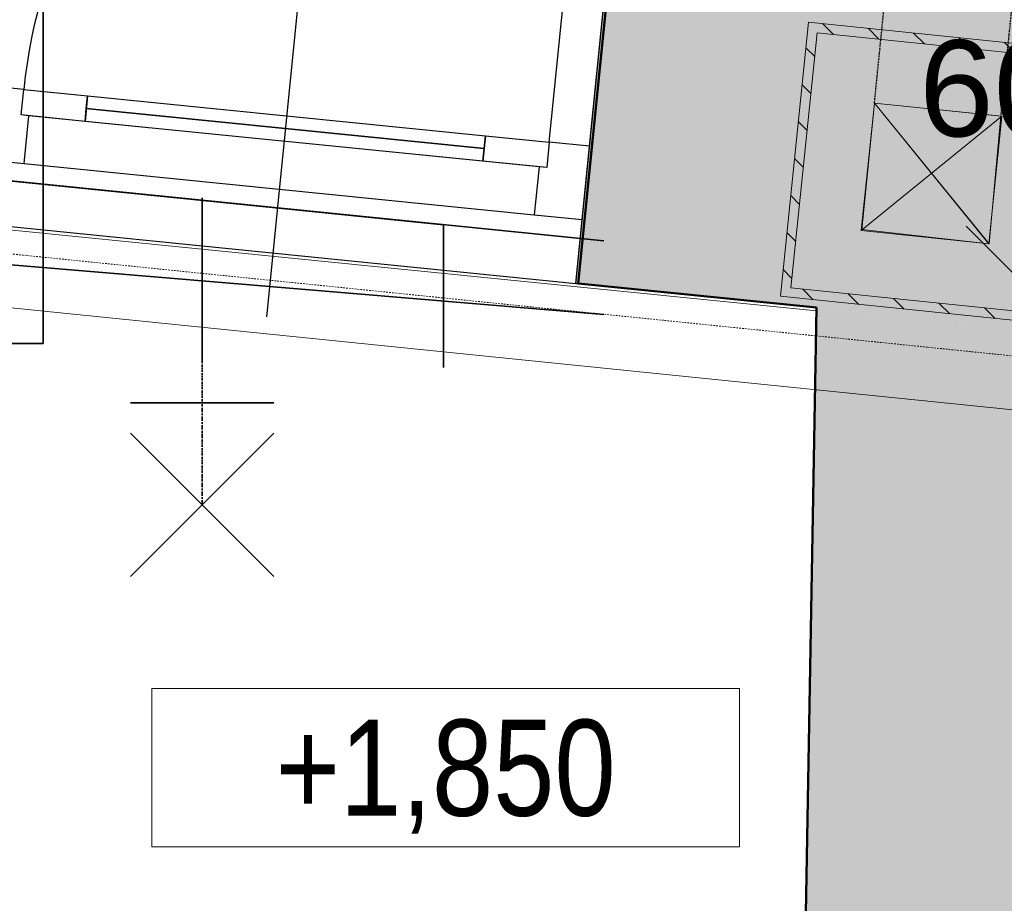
# Model space of a CAD drawing. Header units: millimetres. Extents: x -25972 to 4516, y -2839 to 20217.
# Tile 102 of 114: x -14357 to -12821, y 7850 to 9229. Entities that reach past the tile are written whole.
import ezdxf

# ---------------------------------------------------------------- set-up
doc = ezdxf.new("R2010")
doc.units = ezdxf.units.MM
doc.header["$MEASUREMENT"] = 0
for name, pattern in [('Čerchovaná M', [4.5, 2.5, -0.85, 0.3, -0.85]), ('Čárkovaná M', [4.5, 2.5, -2]), ('Čárkovaná S', [2.5, 1.5, -1])]:
    doc.linetypes.add(name, pattern=pattern)
for name, color, linetype in [('7._POHLED ZÁPADNÍ_1_3D prvky model', 7, 'Continuous'), ('7._POHLED ZÁPADNÍ_1_Anotace - SP', 7, 'Continuous'), ('7._POHLED ZÁPADNÍ_1_Konstrukce - nosné', 7, 'Continuous'), ('7._POHLED ZÁPADNÍ_1_Kóty - SP', 7, 'Continuous'), ('7._POHLED ZÁPADNÍ_1_Nové_3D prvky fasada nove', 7, 'Continuous'), ('7._POHLED ZÁPADNÍ_1_Nové_Otvory – Dveře', 7, 'Continuous'), ('7._POHLED ZÁPADNÍ_1_Nové_Otvory – Značky dveří', 7, 'Continuous'), ('7._POHLED ZÁPADNÍ_1_Nové_Popis', 7, 'Continuous'), ('7._POHLED ZÁPADNÍ_1_Nové_Výplně – Řezové', 7, 'Continuous'), ('7._POHLED ZÁPADNÍ_1_Situace - terén', 7, 'Continuous'), ('7._POHLED ZÁPADNÍ_1_TZB - elektroinstalace', 7, 'Continuous'), ('7._POHLED ZÁPADNÍ_1_TZB - ZTI', 7, 'Continuous'), ('7._POHLED ZÁPADNÍ_1_Výplně - Povrchové', 7, 'Continuous'), ('7._POHLED ZÁPADNÍ_1_Výplně – Řezové', 7, 'Continuous')]:
    doc.layers.add(name, color=color, linetype=linetype)
doc.styles.add('GENEROVANÝ_STYL_2', font='txt')
doc.styles.add('GENEROVANÝ_STYL_3', font='txt')

msp = doc.modelspace()

# ---------------------------------------------------------------- hatches: boundary and pattern name
at = {"layer": '7._POHLED ZÁPADNÍ_1_Nové_Výplně – Řezové', "linetype": 'Continuous', "lineweight": 0, "true_color": 0xf2b2b2}
msp.add_hatch(color=9, dxfattribs=at).paths.add_polyline_path([(-13489.9, 8817.4), (-13486, 8817.1), (-13436.1, 9314.6), (-13439.9, 9314.9)])
at = {"layer": '7._POHLED ZÁPADNÍ_1_Výplně - Povrchové', "linetype": 'Continuous', "lineweight": 13}
h = msp.add_hatch(dxfattribs=at)
h.set_pattern_fill('Zdivo___keramické_0001', color=253, style=0, pattern_type=2)
h.set_pattern_definition([(315, (0, 0), (31.8198, 31.8198), [])])
h.paths.add_polyline_path([(-13170.6, 8797.2), (-12742.9, 8753), (-12698.7, 9180.7), (-13126.5, 9224.9)])
h.paths.add_polyline_path([(-13154.1, 8810.5), (-13113.1, 9208.4), (-12715.2, 9167.4), (-12756.3, 8769.5)], flags=0)
at = {"layer": '7._POHLED ZÁPADNÍ_1_Výplně - Povrchové', "linetype": 'Continuous', "lineweight": 0, "true_color": 0xcbcbcb}
h = msp.add_hatch(color=9, dxfattribs=at)
h.paths.add_polyline_path([(-13154.1, 8810.5), (-12756.3, 8769.5), (-12715.2, 9167.4), (-13113.1, 9208.4)])
h.paths.add_polyline_path([(-13044.4, 8899.7), (-13023.9, 9098.7), (-12824.9, 9078.2), (-12845.5, 8879.2)], flags=0)
h = msp.add_hatch(color=9, dxfattribs=at)
h.paths.add_polyline_path([(-13154.1, 8810.5), (-12756.3, 8769.5), (-12715.2, 9167.4), (-13113.1, 9208.4)])
h.paths.add_polyline_path([(-13044.4, 8899.7), (-13023.9, 9098.7), (-12824.9, 9078.2), (-12845.5, 8879.2)], flags=0)
at = {"layer": '7._POHLED ZÁPADNÍ_1_Výplně – Řezové', "linetype": 'Continuous', "lineweight": 13}
for points in [[(-13436.1, 9314.6), (-13486, 8817.1), (-12669.1, 8735.1), (-12619.2, 9232.6)], [(-13181.1, 4967.7), (-12956.1, 4963.7), (-12957.9, 4863.8), (-12842.9, 4861.7), (-12774.5, 8745.7), (-13114, 8779.7)]]:
    msp.add_hatch(color=254, dxfattribs=at).paths.add_polyline_path(points)

# ---------------------------------------------------------------- linework, layer by layer
at = {"layer": '7._POHLED ZÁPADNÍ_1_3D prvky model', "color": 251, "linetype": 'Continuous', "lineweight": 20, "true_color": 0x6a6a6a, "flags": 128}
msp.add_lwpolyline([(-15534.1, 7635.7), (-13134.9, 7590.6), (-13114.1, 8774.3), (-15509.8, 9014.7)], close=True, dxfattribs=at)
at = {"layer": '7._POHLED ZÁPADNÍ_1_Anotace - SP', "color": 154, "linetype": 'Continuous', "lineweight": 13}
for p, q in [((-13234.3, 8185.2), (-14151.1, 8185.2)), ((-14151.1, 8185.2), (-14151.1, 7938.1)), ((-13234.3, 7938.1), (-13234.3, 8185.2)), ((-14151.1, 7938.1), (-13234.3, 7938.1))]:
    msp.add_line(p, q, dxfattribs=at)
at = {"layer": '7._POHLED ZÁPADNÍ_1_Konstrukce - nosné', "color": 7, "linetype": 'Continuous', "lineweight": 50}
for p, q in [((-13474.5, 8931.5), (-13436.1, 9314.6)), ((-13486, 8817.1), (-13474.5, 8931.5))]:
    msp.add_line(p, q, dxfattribs=at)
at = {"layer": '7._POHLED ZÁPADNÍ_1_Konstrukce - nosné', "color": 254, "linetype": 'Continuous', "lineweight": 13}
for p, q in [((-13023.9, 9098.7), (-12845.5, 8879.2)), ((-13023.9, 9098.7), (-12845.5, 8879.2)), ((-13044.4, 8899.7), (-12824.9, 9078.2)), ((-13044.4, 8899.7), (-12824.9, 9078.2))]:
    msp.add_line(p, q, dxfattribs=at)
at = {"layer": '7._POHLED ZÁPADNÍ_1_Konstrukce - nosné', "color": 254, "linetype": 'Continuous', "lineweight": 13, "flags": 128}
for points in [[(-13170.6, 8797.2), (-12742.9, 8753), (-12698.7, 9180.7), (-13126.5, 9224.9)], [(-13154.1, 8810.5), (-12756.3, 8769.5), (-12715.2, 9167.4), (-13113.1, 9208.4)], [(-13154.1, 8810.5), (-12756.3, 8769.5), (-12715.2, 9167.4), (-13113.1, 9208.4)], [(-13154.1, 8810.5), (-13113.1, 9208.4), (-12715.2, 9167.4), (-12756.3, 8769.5)], [(-13044.4, 8899.7), (-13023.9, 9098.7), (-12824.9, 9078.2), (-12845.5, 8879.2)], [(-13044.4, 8899.7), (-13023.9, 9098.7), (-12824.9, 9078.2), (-12845.5, 8879.2)]]:
    msp.add_lwpolyline(points, close=True, dxfattribs=at)
at = {"layer": '7._POHLED ZÁPADNÍ_1_Konstrukce - nosné', "color": 7, "linetype": 'Continuous', "lineweight": 50, "flags": 128}
for points in [[(-13486, 8817.1), (-13114, 8779.7)], [(-13114, 8779.7), (-13181.1, 4967.7)]]:
    msp.add_lwpolyline(points, dxfattribs=at)
at = {"layer": '7._POHLED ZÁPADNÍ_1_Nové_3D prvky fasada nove', "color": 1, "linetype": 'Čárkovaná S', "lineweight": 25}
for p, q in [((-13023.8, 9098.6), (-12990.3, 9430.8)), ((-12826.4, 9078), (-12792.9, 9410.2))]:
    msp.add_line(p, q, dxfattribs=at)
at = {"layer": '7._POHLED ZÁPADNÍ_1_Nové_3D prvky fasada nove', "color": 1, "linetype": 'Continuous', "lineweight": 25, "flags": 128}
for points in [[(-13489.9, 8817.4), (-13439.9, 9314.9)], [(-13489.9, 8817.4), (-13486, 8817.1)]]:
    msp.add_lwpolyline(points, dxfattribs=at)
at = {"layer": '7._POHLED ZÁPADNÍ_1_Nové_Otvory – Dveře', "color": 1, "linetype": 'Continuous', "lineweight": 25}
for p, q in [((-13531.1, 9037.7), (-13448.8, 9857.5)), ((-13468.4, 9031.4), (-13439.9, 9314.9)), ((-14351, 9119.9), (-14413.7, 9126.2)), ((-14355, 9080.1), (-14351, 9119.9)), ((-14355, 9080.1), (-14351, 9119.9)), ((-14351, 9119.9), (-14251.5, 9109.9)), ((-14251.5, 9109.9), (-14255.5, 9070.1)), ((-14343, 9078.9), (-14355, 9080.1)), ((-14255.5, 9070.1), (-14355, 9080.1)), ((-14253.5, 9090), (-13632.6, 9027.7)), ((-14350.5, 9004.3), (-14343, 9078.9)), ((-13547, 8999.1), (-14343, 9078.9)), ((-13634.6, 9007.8), (-13630.6, 9047.6)), ((-13630.6, 9047.6), (-13531.1, 9037.7)), ((-13531.1, 9037.7), (-13535.1, 8997.9)), ((-13531.1, 9037.7), (-13535.1, 8997.9)), ((-13468.4, 9031.4), (-13531.1, 9037.7)), ((-13479.9, 8916.9), (-13468.4, 9031.4)), ((-13479.9, 8916.9), (-13468.4, 9031.4)), ((-13479.9, 8916.9), (-13468.4, 9031.4)), ((-14425.1, 9011.8), (-14350.5, 9004.3)), ((-14350.5, 9004.3), (-13554.5, 8924.4)), ((-13535.1, 8997.9), (-13634.6, 9007.8)), ((-13547, 8999.1), (-13554.5, 8924.4)), ((-13535.1, 8997.9), (-13547, 8999.1)), ((-14435.1, 8912.3), (-13489.9, 8817.4)), ((-13554.5, 8924.4), (-13479.9, 8916.9)), ((-13489.9, 8817.4), (-13479.9, 8916.9))]:
    msp.add_line(p, q, dxfattribs=at)
at = {"layer": '7._POHLED ZÁPADNÍ_1_Nové_Otvory – Dveře', "color": 1, "linetype": 'Continuous', "lineweight": 25, "flags": 128}
for points in [[(-14251.5, 9109.9), (-13630.6, 9047.6), (-13632.6, 9027.7), (-14253.5, 9090)], [(-14253.5, 9090), (-13632.6, 9027.7), (-13634.6, 9007.8), (-14255.5, 9070.1)]]:
    msp.add_lwpolyline(points, close=True, dxfattribs=at)
at = {"layer": '7._POHLED ZÁPADNÍ_1_Nové_Otvory – Dveře', "color": 1, "linetype": 'Continuous', "lineweight": 25}
msp.add_arc((-13531.1, 9037.7), 824, 84.2718, 174.2718, dxfattribs=at)
at = {"layer": '7._POHLED ZÁPADNÍ_1_Nové_Otvory – Značky dveří', "color": 1, "linetype": 'Continuous', "lineweight": 25}
msp.add_line((-13852.7, 9959.4), (-13972.5, 8765.4), dxfattribs=at)
at = {"layer": '7._POHLED ZÁPADNÍ_1_Nové_Popis', "color": 1, "linetype": 'Continuous', "lineweight": 25}
msp.add_line((-12714, 8739.3), (-12880.7, 8906.6), dxfattribs=at)
at = {"layer": '7._POHLED ZÁPADNÍ_1_Situace - terén', "color": 8, "linetype": 'Continuous', "lineweight": 13, "flags": 128}
for points in [[(-12844.8, 8878.9), (-13043.6, 8901.2), (-13023.8, 9098.6)], [(-12844.8, 8878.9), (-12826.4, 9078), (-13023.8, 9098.6)]]:
    msp.add_lwpolyline(points, close=True, dxfattribs=at)
at = {"layer": '7._POHLED ZÁPADNÍ_1_TZB - elektroinstalace', "color": 92, "linetype": 'Continuous', "lineweight": 35, "true_color": 0x00d700, "flags": 128}
for points in [[(-14481.5, 8723.6), (-14321, 8723.6), (-14321, 9723.6), (-14866, 9768.6)], [(-15658.5, 5473.6), (-15571, 9098.6), (-13696, 8908.6), (-13696, 8686.1)], [(-15292.7, 6597), (-15446, 6598.6), (-15446, 9085.9), (-13446, 8883.6)], [(-14072.6, 8695.3), (-14072.6, 8951)], [(-14936.5, 8893.6), (-13446, 8768.6)], [(-13961, 8631.2), (-14184.3, 8631.2)], [(-13961, 8583.6), (-14184.3, 8360.3)], [(-13961, 8360.3), (-14184.3, 8583.6)]]:
    msp.add_lwpolyline(points, dxfattribs=at)
at = {"layer": '7._POHLED ZÁPADNÍ_1_TZB - elektroinstalace', "color": 92, "linetype": 'Čerchovaná M', "lineweight": 35, "true_color": 0x00d700, "flags": 128}
msp.add_lwpolyline([(-14072.6, 8695.3), (-14072.6, 8472)], dxfattribs=at)
at = {"layer": '7._POHLED ZÁPADNÍ_1_TZB - ZTI', "color": 211, "linetype": 'Čárkovaná M', "lineweight": 20, "true_color": 0xff66ff}
msp.add_line((-14810.6, 8908.1), (-11252.7, 8545.9), dxfattribs=at)
at = {"layer": '7._POHLED ZÁPADNÍ_1_TZB - ZTI', "color": 211, "linetype": 'Continuous', "lineweight": 20, "true_color": 0xff66ff}
msp.add_line((-14814.2, 8824.4), (-11256.2, 8462.2), dxfattribs=at)

# ---------------------------------------------------------------- texts
at = {"layer": '7._POHLED ZÁPADNÍ_1_Anotace - SP', "color": 154, "linetype": 'Continuous', "lineweight": 13, "insert": (-13692.7, 8047.8), "char_height": 150, "attachment_point": 5, "style": 'GENEROVANÝ_STYL_3'}
msp.add_mtext('\\A1;{\\pqc;\\fArial Narrow|b0|i0|c238|p34;+1\\fArial Narrow|b0|i0|c238|p34;,\\fArial Narrow|b0|i0|c238|p34;850}', dxfattribs=at)
at = {"layer": '7._POHLED ZÁPADNÍ_1_Kóty - SP', "color": 1, "linetype": 'Continuous', "lineweight": 25, "insert": (-12954.2, 9044.6), "char_height": 150, "width": 227.658, "attachment_point": 7, "style": 'GENEROVANÝ_STYL_2'}
msp.add_mtext('\\A1;{\\pql;\\fArial|b0|i0|c0|p38;60}', dxfattribs=at)

doc.saveas('drawing.dxf')
